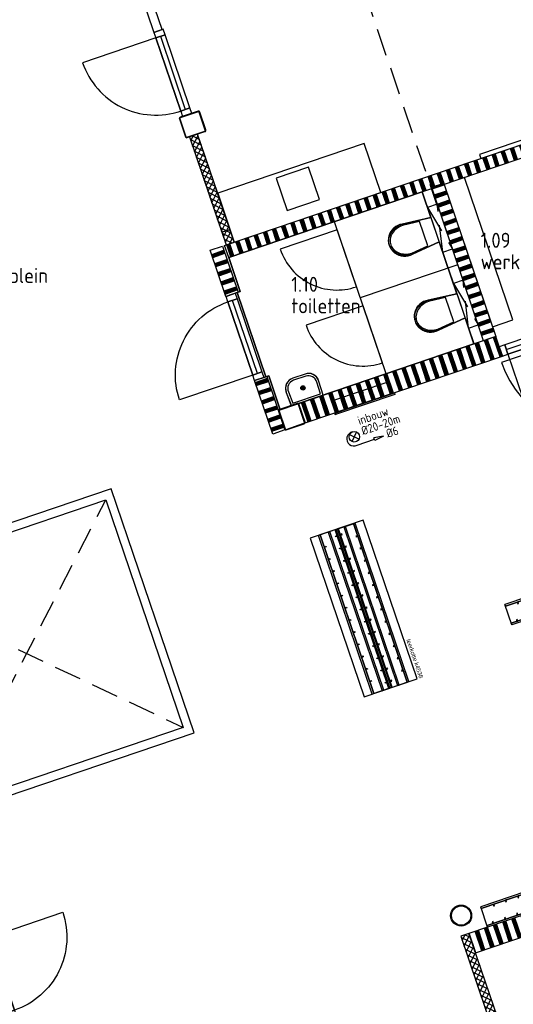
# Model space of a CAD drawing. Header units: millimetres. Extents: x -30977 to 210218, y -180497 to 109503.
# Tile 10 of 31: x 44365 to 50111, y -135113 to -123648. Entities that reach past the tile are written whole.
import ezdxf
from ezdxf.xclip import XClip

# ---------------------------------------------------------------- set-up
doc = ezdxf.new("R2010")
doc.units = ezdxf.units.MM
doc.header["$LTSCALE"] = 100
doc.header["$XCLIPFRAME"] = 2
doc.linetypes.add('082403 X-ref$0$HIDDEN2', pattern=[4.7625, 3.175, -1.5875])
for name, color, linetype in [('082403 X-ref$0$Beveilig-Alg-Az', 253, 'Continuous'), ('082403 X-ref$0$Beveilig-Alg-Txt', 253, 'Continuous'), ('082403 X-ref$0$bib', 253, 'Continuous'), ('082403 X-ref$0$BiKoz-Draai-Az', 253, 'Continuous'), ('082403 X-ref$0$BiKoz-Hout-Az', 253, 'Continuous'), ('082403 X-ref$0$BiKoz-Hout-Drs', 253, 'Continuous'), ('082403 X-ref$0$BiWand-Alg-Arc', 8, 'Continuous'), ('082403 X-ref$0$BiWand-Syst-Drs', 253, 'Continuous'), ('082403 X-ref$0$Construct-Staal-Drs', 253, 'Continuous'), ('082403 X-ref$0$Hulplaag-Alg-Az', 253, 'Continuous'), ('082403 X-ref$0$Inricht-Alg-Az', 253, 'Continuous'), ('082403 X-ref$0$InrSanit-Alg-Az', 253, 'Continuous'), ('082403 X-ref$0$MTXT18-100', 253, 'Continuous'), ('082403 X-ref$0$MTXT25-1', 253, 'Continuous'), ('082403 X-ref$0$MTXT35-1', 253, 'Continuous'), ('082403 X-ref$0$nieuw uitzet', 253, 'Continuous'), ('082403 X-ref$0$Plafond-Hout-Drs', 8, 'Continuous'), ('082403 X-ref$0$Sanitair-Alg-Az', 253, 'Continuous'), ('082403 X-ref$0$Trap-Beton-Az', 253, 'Continuous'), ('082403 X-ref$0$Vloer-Alg-Arc', 253, 'Continuous')]:
    doc.layers.add(name, color=color, linetype=linetype)
doc.styles.add('082403 X-ref$0$BOS', font='isocp.shx')
doc.styles.add('082403 X-ref$0$BOS3', font='isocp.shx')
doc.styles.add('082403 X-ref$0$Standard', font='isocp.shx')
pattern_1 = [(198.75, (-186260.61, 77171.51), (36.16194, -106.52964), []), (198.75, (-186262.62, 77177.43), (36.16194, -106.52964), []), (198.75, (-186264.63, 77183.35), (36.16194, -106.52964), []), (198.75, (-186266.63, 77189.26), (36.16194, -106.52964), []), (198.75, (-186268.64, 77195.18), (36.16194, -106.52964), []), (198.75, (-186270.65, 77201.1), (36.16194, -106.52964), []), (198.75, (-186272.66, 77207.02), (36.16194, -106.52964), [])]

# ---------------------------------------------------------------- blocks, each defined once
blk = doc.blocks.new('082403 X-ref$0$binkozdeur1034')
at = {"layer": '082403 X-ref$0$BiKoz-Draai-Az'}
blk.add_lwpolyline([(967, 0), (67, 0), (67, -900, 0.414214)], format="xyb", close=True, dxfattribs=at)
at = {"layer": '082403 X-ref$0$BiKoz-Hout-Az'}
blk.add_line((67, 57), (967, 57), dxfattribs=at)
blk.add_lwpolyline([(67, 0), (967, 0), (967, 114), (67, 114)], close=True, dxfattribs=at)
at = {"layer": '082403 X-ref$0$BiKoz-Hout-Drs'}
for points in [[(0, 0), (67, 0), (67, 114), (0, 114)], [(967, 0), (1034, 0), (1034, 114), (967, 114)]]:
    blk.add_lwpolyline(points, close=True, dxfattribs=at)
blk = doc.blocks.new('082403 X-ref$0$toilethangend met reservoir')
at = {"layer": '082403 X-ref$0$BiKoz-Hout-Drs'}
blk.add_line((120, -175), (120, 725), dxfattribs=at)
at = {"layer": '082403 X-ref$0$Sanitair-Alg-Az', "linetype": '082403 X-ref$0$HIDDEN2'}
for p, q in [((120, 0), (0, 550)), ((120, 550), (0, 0))]:
    blk.add_line(p, q, dxfattribs=at)
blk.add_lwpolyline([(120, 550), (0, 550), (0, 0), (120, 0)], close=True, dxfattribs=at)
at = {"layer": '082403 X-ref$0$Sanitair-Alg-Az'}
blk.add_lwpolyline([(120, 424), (460, 460, -0.08399), (546, 445, -0.091257), (616, 406, -0.103849), (664, 344, -0.114925), (680, 275, -0.114925), (664, 206, -0.103849), (616, 144, -0.091257), (546, 105, -0.08399), (460, 90), (120, 126)], format="xyb", dxfattribs=at)
blk.add_lwpolyline([(462, 105, 0.081247), (541, 119, 0.091257), (606, 156, 0.103849), (650, 212, 0.114925), (665, 275, 0.114925), (650, 338, 0.103849), (606, 394, 0.091257), (541, 431, 0.081247), (462, 445), (260, 424), (260, 126)], format="xyb", close=True, dxfattribs=at)
blk = doc.blocks.new('082403 X-ref$0$cabinedeur')
at = {"layer": '082403 X-ref$0$BiKoz-Draai-Az'}
blk.add_lwpolyline([(700, 700), (0, 700), (0, 0, 0.416446)], format="xyb", close=True, dxfattribs=at)
blk = doc.blocks.new('082403 X-ref$0$spoelblok1800x600')
at = {"layer": '082403 X-ref$0$Inricht-Alg-Az', "linetype": 'Continuous'}
blk.add_lwpolyline([(1800, 0), (1800, 600), (0, 600), (0, 0)], close=True, dxfattribs=at)
at = {"layer": '082403 X-ref$0$Inricht-Alg-Az', "linetype": 'Continuous', "ltscale": 0.5}
blk.add_lwpolyline([(700, 50), (1100, 50), (1100, 450), (700, 450)], close=True, dxfattribs=at)
blk = doc.blocks.new('082403 X-ref$0$dtboord02')
at = {"layer": '082403 X-ref$0$Inricht-Alg-Az'}
blk.add_lwpolyline([(0, -50), (1800, -50), (1800, 0), (0, 0)], close=True, dxfattribs=at)
at = {"layer": '082403 X-ref$0$MTXT18-100', "style": '082403 X-ref$0$BOS3'}
blk.add_text('bord', height=180, rotation=180, dxfattribs=at).set_placement((475, -212))
blk = doc.blocks.new('082403 X-ref$0$brandslanghaspel 25-30m inbouw')
at = {"layer": '082403 X-ref$0$Beveilig-Alg-Az'}
blk.add_lwpolyline([(-340, 0), (-340, 144), (340, 144), (340, 0)], close=True, dxfattribs=at)
at = {"layer": '082403 X-ref$0$Beveilig-Alg-Az', "linetype": '082403 X-ref$0$HIDDEN2', "ltscale": 0.1}
blk.add_lwpolyline([(19.999512, 144), (19.999512, 111.200195, -1), (-20.000488, 111.200192), (-20, 144)], format="xyb", dxfattribs=at)
at = {"layer": '082403 X-ref$0$Beveilig-Alg-Az', "linetype": 'Continuous', "ltscale": 400}
blk.add_lwpolyline([(-367.5, 0), (367.5, 0), (367.5, -18, -0.414214), (364.5, -21), (-364.5, -21, -0.414214), (-367.5, -18)], format="xyb", close=True, dxfattribs=at)
blk = doc.blocks.new('082403 X-ref$0$kapstok leerkotte 25x')
at = {"layer": '082403 X-ref$0$Inricht-Alg-Az'}
for points in [[(20, 1950), (0, 1950)], [(0, 1950), (250, 1950)], [(230, 0), (230, 1950)], [(230, 1950), (250, 1950)], [(250, 0), (250, 1950)], [(0, 0), (250, 0)]]:
    blk.add_lwpolyline(points, dxfattribs=at)
at = {"layer": '082403 X-ref$0$Inricht-Alg-Az', "color": 9}
for points in [[(20, 1950), (20, 0), (0, 0), (0, 1950)], [(20, 1870), (40, 1870), (40, 1880), (20, 1880)], [(20, 1720), (40, 1720), (40, 1730), (20, 1730)], [(20, 1570), (40, 1570), (40, 1580), (20, 1580)], [(20, 1420), (40, 1420), (40, 1430), (20, 1430)], [(20, 1270), (40, 1270), (40, 1280), (20, 1280)], [(20, 1120), (40, 1120), (40, 1130), (20, 1130)], [(20, 970), (40, 970), (40, 980), (20, 980)], [(20, 820), (40, 820), (40, 830), (20, 830)], [(20, 670), (40, 670), (40, 680), (20, 680)], [(20, 520), (40, 520), (40, 530), (20, 530)], [(20, 370), (40, 370), (40, 380), (20, 380)], [(20, 220), (40, 220), (40, 230), (20, 230)], [(20, 70), (40, 70), (40, 80), (20, 80)]]:
    blk.add_lwpolyline(points, close=True, dxfattribs=at)
blk.add_lwpolyline([(20, 0), (20, 1950)], dxfattribs=at)
at = {"layer": '082403 X-ref$0$Inricht-Alg-Az'}
for points in [[(230, 1950), (230, 0), (250, 0), (250, 1950)], [(210, 1795), (230, 1795), (230, 1805), (210, 1805)], [(210, 1645), (230, 1645), (230, 1655), (210, 1655)], [(210, 1495), (230, 1495), (230, 1505), (210, 1505)], [(210, 1345), (230, 1345), (230, 1355), (210, 1355)], [(210, 1195), (230, 1195), (230, 1205), (210, 1205)], [(210, 1045), (230, 1045), (230, 1055), (210, 1055)], [(210, 895), (230, 895), (230, 905), (210, 905)], [(210, 745), (230, 745), (230, 755), (210, 755)], [(210, 595), (230, 595), (230, 605), (210, 605)], [(210, 445), (230, 445), (230, 455), (210, 455)], [(210, 295), (230, 295), (230, 305), (210, 305)], [(210, 145), (230, 145), (230, 155), (210, 155)]]:
    blk.add_lwpolyline(points, close=True, dxfattribs=at)
at = {"layer": '082403 X-ref$0$Hulplaag-Alg-Az', "insert": (337, 471), "char_height": 50, "width": 1235.48, "attachment_point": 1, "rotation": 270, "style": '082403 X-ref$0$Standard'}
blk.add_mtext('{\\fArial|b0|i0|c0|p34;leerkotte k2519}', dxfattribs=at)
blk = doc.blocks.new('082403 X-ref$0$fontein')
at = {"layer": '082403 X-ref$0$InrSanit-Alg-Az'}
for points in [[(-75, 300, 0.431046), (-200, 168), (-195, 0), (195, 0), (200, 168, 0.431046), (75, 300)], [(-75, 275, 0.43387), (-175, 168), (-170, 25), (170, 25), (175, 168, 0.43387), (75, 275)]]:
    blk.add_lwpolyline(points, format="xyb", close=True, dxfattribs=at)
for points in [[(20, 155), (-20, 155)], [(0, 175), (0, 135)]]:
    blk.add_lwpolyline(points, dxfattribs=at)
for radius in [25, 20]:
    blk.add_circle((0, 155), radius, dxfattribs=at)
blk = doc.blocks.new('082403 X-ref$0$kapstok leerkotte 20x')
at = {"layer": '082403 X-ref$0$Inricht-Alg-Az'}
for points in [[(20, 1650), (0, 1650)], [(0, 1650), (250, 1650)], [(230, 0), (230, 1650)], [(230, 1650), (250, 1650)], [(250, 0), (250, 1650)], [(0, 0), (250, 0)]]:
    blk.add_lwpolyline(points, dxfattribs=at)
at = {"layer": '082403 X-ref$0$Inricht-Alg-Az', "color": 9}
for points in [[(20, 1650), (20, 0), (0, 0), (0, 1650)], [(20, 1570), (40, 1570), (40, 1580), (20, 1580)], [(20, 1420), (40, 1420), (40, 1430), (20, 1430)], [(20, 1270), (40, 1270), (40, 1280), (20, 1280)], [(20, 1120), (40, 1120), (40, 1130), (20, 1130)], [(20, 970), (40, 970), (40, 980), (20, 980)], [(20, 820), (40, 820), (40, 830), (20, 830)], [(20, 670), (40, 670), (40, 680), (20, 680)], [(20, 520), (40, 520), (40, 530), (20, 530)], [(20, 370), (40, 370), (40, 380), (20, 380)], [(20, 220), (40, 220), (40, 230), (20, 230)], [(20, 70), (40, 70), (40, 80), (20, 80)]]:
    blk.add_lwpolyline(points, close=True, dxfattribs=at)
blk.add_lwpolyline([(20, 0), (20, 1650)], dxfattribs=at)
at = {"layer": '082403 X-ref$0$Inricht-Alg-Az'}
for points in [[(230, 1650), (230, 0), (250, 0), (250, 1650)], [(210, 1495), (230, 1495), (230, 1505), (210, 1505)], [(210, 1345), (230, 1345), (230, 1355), (210, 1355)], [(210, 1195), (230, 1195), (230, 1205), (210, 1205)], [(210, 1045), (230, 1045), (230, 1055), (210, 1055)], [(210, 895), (230, 895), (230, 905), (210, 905)], [(210, 745), (230, 745), (230, 755), (210, 755)], [(210, 595), (230, 595), (230, 605), (210, 605)], [(210, 445), (230, 445), (230, 455), (210, 455)], [(210, 295), (230, 295), (230, 305), (210, 305)], [(210, 145), (230, 145), (230, 155), (210, 155)]]:
    blk.add_lwpolyline(points, close=True, dxfattribs=at)
at = {"layer": '082403 X-ref$0$Hulplaag-Alg-Az', "insert": (337, 471), "char_height": 50, "width": 1235.48, "attachment_point": 1, "rotation": 270, "style": '082403 X-ref$0$Standard'}
blk.add_mtext('{\\fArial|b0|i0|c0|p34;leerkotte k2519}', dxfattribs=at)
blk = doc.blocks.new('082403 X-ref$0$brandslanghaspel 20m (inbouw)')
at = {"layer": '082403 X-ref$0$Beveilig-Alg-Az'}
for p, q in [((-86, 119), (86, 291)), ((-86, 291), (86, 119)), ((0, 0), (424, 0)), ((644, 0), (424, 30)), ((424, -30), (424, 30)), ((644, 0), (424, -30))]:
    blk.add_line(p, q, dxfattribs=at)
blk.add_circle((0, 205), 122, dxfattribs=at)
blk.add_arc((-27, 163), 165, 80.6472, 279.3528, dxfattribs=at)
at = {"layer": '082403 X-ref$0$Beveilig-Alg-Txt', "style": '082403 X-ref$0$BOS'}
for s, p in [('inbouw', (200, 424)), ('%%C20-20m', (202, 172)), ('%%C6', (728, -77))]:
    blk.add_text(s, height=200, dxfattribs=at).set_placement(p)
blk = doc.blocks.new('082403 X-ref$0$ruimtenummer met m2_1')
at = {"layer": '082403 X-ref$0$MTXT25-1', "style": '082403 X-ref$0$BOS'}
blk.add_attdef('OPPERVLAKTE', (0, 498), '', height=250, dxfattribs=at)
at = {"layer": '082403 X-ref$0$MTXT35-1', "style": '082403 X-ref$0$BOS'}
for tag, p in [('RUIMTENUMMER', (-8, 1448)), ('RUIMTENAAM', (-8, 948))]:
    blk.add_attdef(tag, p, '', height=350, dxfattribs=at)
blk = doc.blocks.new('*U83')
at = {"layer": '082403 X-ref$0$Construct-Staal-Drs'}
for points in [[(110, 125), (-110, 125, 0.4142136), (-125, 110), (-125, -110, 0.4142136), (-110, -125), (110, -125, 0.4142136), (125, -110), (125, 110, 0.4142136)], [(110, 118.7), (-110, 118.7, 0.4142136), (-118.7, 110), (-118.7, -110, 0.4142136), (-110, -118.7), (110, -118.7, 0.4142136), (118.7, -110), (118.7, 110, 0.4142136)]]:
    blk.add_lwpolyline(points, format="xyb", close=True, dxfattribs=at)
blk = doc.blocks.new('*U96')
at = {"layer": '082403 X-ref$0$Construct-Staal-Drs'}
for radius in [122, 112]:
    blk.add_circle((0, 0), radius, dxfattribs=at)
blk = doc.blocks.new('082403 X-ref')
at = {"layer": '082403 X-ref$0$BiWand-Alg-Arc'}
h = blk.add_hatch(dxfattribs=at)
h.set_pattern_fill('SWAND', color=8, style=0)
h.set_pattern_definition([(108.75, (-181477.33, 63158.19), (-106.52964, -36.16194), []), (108.75, (-181471.41, 63160.2), (-106.52964, -36.16194), []), (108.75, (-181465.49, 63162.21), (-106.52964, -36.16194), []), (108.75, (-181459.57, 63164.22), (-106.52964, -36.16194), []), (108.75, (-181453.65, 63166.23), (-106.52964, -36.16194), []), (108.75, (-181447.74, 63168.24), (-106.52964, -36.16194), []), (108.75, (-181441.82, 63170.25), (-106.52964, -36.16194), [])])
h.paths.add_polyline_path([(4813, 149627), (4765, 149769), (-2857, 147181), (-2809, 147039)])
h = blk.add_hatch(dxfattribs=at)
h.set_pattern_fill('_USER', color=8, scale=50, angle=62.75, style=0, double=1, pattern_type=0)
h.set_pattern_definition([(62.75, (22.02, -3.085), (-44.450857, 22.893696), []), (152.75, (22.02, -3.085), (-22.893696, -44.450857), [])])
h.paths.add_polyline_path([(-3171, 148478), (-3266, 148446), (-2839, 147188), (-2744, 147220)])
h = blk.add_hatch(dxfattribs=at)
h.set_pattern_fill('SWAND', color=8, angle=90, style=0)
h.set_pattern_definition([(198.75, (-6.43, 18.94), (36.16194, -106.52964), []), (198.75, (-8.44, 24.86), (36.16194, -106.52964), []), (198.75, (-10.45, 30.78), (36.16194, -106.52964), []), (198.75, (-12.46, 36.69), (36.16194, -106.52964), []), (198.75, (-14.46, 42.61), (36.16194, -106.52964), []), (198.75, (-16.47, 48.53), (36.16194, -106.52964), []), (198.75, (-18.48, 54.45), (36.16194, -106.52964), [])])
h.paths.add_polyline_path([(-306, 147910), (-449, 147862), (153, 146090), (295, 146139)])
h = blk.add_hatch(dxfattribs=at)
h.set_pattern_fill('SWAND', color=8, angle=90, style=0)
h.set_pattern_definition(pattern_1)
h.paths.add_polyline_path([(-2833, 147031), (-2881, 147173), (-3023, 147125), (-2841, 146587), (-2699, 146636), (-2833, 147031)])
h = blk.add_hatch(dxfattribs=at)
h.set_pattern_fill('SWAND', color=8, style=0)
h.set_pattern_definition([(108.75, (-6e-11, 6e-14), (-106.52964, -36.16194), []), (108.75, (5.92, 2.01), (-106.52964, -36.16194), []), (108.75, (11.84, 4.02), (-106.52964, -36.16194), []), (108.75, (17.75, 6.03), (-106.52964, -36.16194), []), (108.75, (23.67, 8.04), (-106.52964, -36.16194), []), (108.75, (29.59, 10.04), (-106.52964, -36.16194), []), (108.75, (35.51, 12.05), (-106.52964, -36.16194), [])])
h.paths.add_polyline_path([(-1995, 145341), (-1918, 145114), (378, 145893), (301, 146120), (159, 146071), (159, 146071)])
h = blk.add_hatch(dxfattribs=at)
h.set_pattern_fill('SWAND', color=8, angle=90, style=0)
h.set_pattern_definition(pattern_1)
h.paths.add_polyline_path([(-2366, 145656), (-2400, 145645), (-2508, 145608), (-2297, 144985), (-2155, 145033), (-2232, 145261)])
h = blk.add_hatch(dxfattribs=at)
h.set_pattern_fill('SWAND', color=8, angle=18.5, style=0)
h.set_pattern_definition([(108.5, (-6e-11, 6e-14), (-106.68641, -35.69677), []), (108.5, (5.93, 1.98), (-106.68641, -35.69677), []), (108.5, (11.85, 3.97), (-106.68641, -35.69677), []), (108.5, (17.78, 5.95), (-106.68641, -35.69677), []), (108.5, (23.71, 7.93), (-106.68641, -35.69677), []), (108.5, (29.64, 9.92), (-106.68641, -35.69677), []), (108.5, (35.56, 11.9), (-106.68641, -35.69677), [])])
h.paths.add_polyline_path([(7575, 141493), (7497, 141720), (-12, 139171), (65, 138944)])
h = blk.add_hatch(dxfattribs=at)
h.set_pattern_fill('_USER', color=8, scale=50, angle=45, style=0, double=1, pattern_type=0)
h.set_pattern_definition([(153.75, (-7824.95, 145700.11), (-22.11443, -44.84364), []), (243.75, (-7824.95, 145700.11), (44.84364, -22.11443), [])])
h.paths.add_polyline_path([(279, 138003), (374, 138035), (-12, 139171), (-106, 139139)])
h.paths.add_polyline_path([(665, 136866), (760, 136898), (374, 138035), (279, 138003)])
at = {"layer": '082403 X-ref$0$BiKoz-Draai-Az', "color": 8}
blk.add_lwpolyline([(1835, 145051), (1449, 146186), (367, 145819, 0.400363)], format="xyb", close=True, dxfattribs=at)
at = {"layer": '082403 X-ref$0$BiKoz-Hout-Drs', "color": 8, "linetype": '082403 X-ref$0$HIDDEN2'}
for p, q in [((-6085, 140637), (-4239, 144220)), ((-6985, 143288), (-3339, 141569))]:
    blk.add_line(p, q, dxfattribs=at)
at = {"layer": '082403 X-ref$0$BiKoz-Hout-Drs', "color": 8}
for points in [[(-3679, 149662), (-3584, 149694), (-3962, 150807), (-4056, 150775)], [(-6053, 140542), (-3212, 141506), (-4176, 144347), (-7017, 143383)]]:
    blk.add_lwpolyline(points, close=True, dxfattribs=at)
blk.add_lwpolyline([(-6985, 143288), (-4239, 144220), (-3339, 141569), (-6085, 140637)], dxfattribs=at)
at = {"layer": '082403 X-ref$0$BiWand-Alg-Arc', "color": 8}
blk.add_lwpolyline([(-2709, 146632), (-2675, 146644), (-2809, 147039), (-556, 147804), (-454, 147505), (-788, 147430, 1.206078), (-669, 147079), (-358, 147223), (-153, 146619), (-487, 146544, 1.190066), (-368, 146193), (-58, 146337), (46, 146034), (-1710, 145438), (-1763, 145610, 0.431179), (-1920, 145683), (-2063, 145635, 0.421071), (-2142, 145481), (-2080, 145312), (-2208, 145269), (-2343, 145664), (-2377, 145653), (-2709, 146632)], format="xyb", close=True, dxfattribs=at)
at = {"layer": '082403 X-ref$0$BiWand-Syst-Drs', "color": 8}
for points in [[(-2809, 147039), (-2857, 147181), (4765, 149769), (4813, 149627)], [(-2839, 147188), (-2744, 147220), (-3171, 148478), (-3266, 148446)], [(-3266, 148446), (-2888, 147334), (-2793, 147366), (-3171, 148478)], [(-442, 147843), (-300, 147891), (301, 146120), (159, 146072)], [(-2888, 147334), (-2839, 147188), (-2744, 147220), (-2793, 147366)], [(-2699, 146636), (-2841, 146587), (-3023, 147125), (-2881, 147173)], [(-1918, 145114), (378, 145893), (301, 146120), (-1995, 145341)], [(-2155, 145033), (-2297, 144985), (-2508, 145608), (-2366, 145656)], [(65, 138944), (7575, 141493), (7497, 141720), (-12, 139171)]]:
    blk.add_lwpolyline(points, close=True, dxfattribs=at)
at = {"layer": '082403 X-ref$0$Inricht-Alg-Az', "color": 8}
for points in [[(262, 146234), (499, 146314), (-63, 147972), (-300, 147891)], [(-1232, 141925), (-616, 142134), (-1243, 143981), (-1859, 143772)], [(-1470, 143903), (-844, 142057), (-825, 142063), (-1451, 143910)], [(-1357, 143942), (-730, 142095), (-711, 142102), (-1338, 143948)], [(-1745, 143810), (-1118, 141964), (-1137, 141957), (-1764, 143804)], [(-1650, 143842), (-1023, 141996), (-1004, 142002), (-1631, 143849)], [(-1570, 143870), (-943, 142023), (-905, 142036), (-1532, 143882)], [(-1544, 143794), (-1563, 143787), (-1566, 143797), (-1547, 143803)], [(-1560, 143873), (-933, 142026), (-915, 142033), (-1541, 143879)], [(-1506, 143807), (-1487, 143813), (-1490, 143823), (-1509, 143816)], [(-1326, 143789), (-1307, 143795), (-1310, 143805), (-1329, 143798)], [(-1676, 143670), (-1695, 143663), (-1698, 143673), (-1679, 143679)], [(-1496, 143652), (-1515, 143645), (-1518, 143655), (-1499, 143661)], [(-1458, 143665), (-1439, 143671), (-1442, 143681), (-1461, 143674)], [(-1278, 143647), (-1259, 143653), (-1262, 143663), (-1281, 143656)], [(-1628, 143528), (-1647, 143521), (-1650, 143531), (-1631, 143537)], [(-1448, 143510), (-1467, 143503), (-1470, 143513), (-1451, 143519)], [(-1410, 143523), (-1391, 143529), (-1394, 143539), (-1413, 143532)], [(-1229, 143505), (-1210, 143511), (-1214, 143521), (-1233, 143514)], [(-1580, 143386), (-1599, 143379), (-1602, 143389), (-1583, 143395)], [(-1399, 143368), (-1418, 143361), (-1422, 143371), (-1403, 143377)], [(-1361, 143381), (-1343, 143387), (-1346, 143397), (-1365, 143390)], [(-1181, 143363), (-1162, 143369), (-1165, 143379), (-1184, 143372)], [(-1532, 143244), (-1550, 143237), (-1554, 143247), (-1535, 143253)], [(-1351, 143226), (-1370, 143219), (-1373, 143229), (-1354, 143235)], [(-1313, 143239), (-1294, 143245), (-1298, 143254), (-1316, 143248)], [(-1133, 143221), (-1114, 143227), (-1117, 143236), (-1136, 143230)], [(-1483, 143102), (-1502, 143095), (-1505, 143105), (-1487, 143111)], [(-1303, 143084), (-1322, 143077), (-1325, 143087), (-1306, 143093)], [(-1265, 143097), (-1246, 143103), (-1249, 143112), (-1268, 143106)], [(-1085, 143079), (-1066, 143085), (-1069, 143094), (-1088, 143088)], [(-1435, 142960), (-1454, 142953), (-1457, 142963), (-1438, 142969)], [(-1217, 142954), (-1198, 142961), (-1201, 142970), (-1220, 142964)], [(-1255, 142942), (-1274, 142935), (-1277, 142945), (-1258, 142951)], [(-1036, 142937), (-1018, 142943), (-1021, 142952), (-1040, 142946)], [(-1387, 142818), (-1406, 142811), (-1409, 142821), (-1390, 142827)], [(-1207, 142800), (-1225, 142793), (-1229, 142803), (-1210, 142809)], [(-1169, 142812), (-1150, 142819), (-1153, 142828), (-1172, 142822)], [(-988, 142794), (-969, 142801), (-973, 142810), (-991, 142804)], [(-1339, 142676), (-1358, 142669), (-1361, 142679), (-1342, 142685)], [(-1158, 142658), (-1177, 142651), (-1180, 142661), (-1162, 142667)], [(-1120, 142670), (-1101, 142677), (-1105, 142686), (-1124, 142680)], [(-940, 142652), (-921, 142659), (-924, 142668), (-943, 142662)], [(-1290, 142534), (-1309, 142527), (-1313, 142537), (-1294, 142543)], [(-1110, 142516), (-1129, 142509), (-1132, 142519), (-1113, 142525)], [(-1072, 142528), (-1053, 142535), (-1056, 142544), (-1075, 142538)], [(-892, 142510), (-873, 142517), (-876, 142526), (-895, 142520)], [(-1242, 142391), (-1261, 142385), (-1264, 142395), (-1245, 142401)], [(-1024, 142386), (-1005, 142393), (-1008, 142402), (-1027, 142396)], [(-1062, 142373), (-1081, 142367), (-1084, 142377), (-1065, 142383)], [(-844, 142368), (-825, 142375), (-828, 142384), (-847, 142378)], [(-1194, 142249), (-1213, 142243), (-1216, 142252), (-1197, 142259)], [(-1014, 142231), (-1033, 142225), (-1036, 142234), (-1017, 142241)], [(-976, 142244), (-957, 142251), (-960, 142260), (-979, 142254)], [(-795, 142226), (-776, 142233), (-780, 142242), (-799, 142236)], [(-1146, 142107), (-1165, 142101), (-1168, 142110), (-1149, 142117)], [(-965, 142089), (-984, 142083), (-988, 142092), (-969, 142099)], [(-928, 142102), (-909, 142109), (-912, 142118), (-931, 142112)]]:
    blk.add_lwpolyline(points, close=True, dxfattribs=at)
for points in [[(-1551, 143876), (-1338, 143948)], [(-1357, 143942), (-1338, 143948)], [(-730, 142095), (-1357, 143942)], [(-711, 142102), (-1338, 143948)], [(-1551, 143876), (-1764, 143804)], [(-1745, 143810), (-1764, 143804)], [(-1137, 141957), (-1764, 143804)], [(-1118, 141964), (-1745, 143810)], [(-1570, 143870), (-1551, 143876)], [(-943, 142023), (-1570, 143870)], [(-1532, 143882), (-1551, 143876)], [(-905, 142036), (-1532, 143882)], [(-924, 142030), (-711, 142102)], [(-924, 142030), (-1137, 141957)]]:
    blk.add_lwpolyline(points, dxfattribs=at)
at = {"layer": '082403 X-ref$0$nieuw uitzet', "color": 8}
blk.add_lwpolyline([(279, 138003), (374, 138035), (-12, 139171), (-106, 139139)], close=True, dxfattribs=at)
at = {"layer": '082403 X-ref$0$Plafond-Hout-Drs', "color": 8, "linetype": '082403 X-ref$0$HIDDEN2'}
blk.add_line((-362, 147590), (-2424, 153665), dxfattribs=at)
at = {"layer": '082403 X-ref$0$Trap-Beton-Az', "color": 8}
for p, q in [((-977, 145686), (-1578, 147457)), ((-141, 146957), (-1278, 146571))]:
    blk.add_line(p, q, dxfattribs=at)
at = {"layer": '082403 X-ref$0$Vloer-Alg-Arc', "color": 8}
blk.add_lwpolyline([(-2208, 145269), (45, 146034), (-58, 146337), (-368, 146193, -1.189189), (-487, 146544), (-153, 146619), (-358, 147223), (-669, 147079, -1.189189), (-788, 147430), (-454, 147505), (-556, 147804), (-2809, 147039), (-2675, 146644), (-2709, 146632), (-2377, 145653), (-2343, 145664)], format="xyb", close=True, dxfattribs=at)
at = {"layer": '082403 X-ref$0$bib', "color": 8}
for name, p, rotation in [('082403 X-ref$0$binkozdeur1034', (-3679, 149662), 288.7479285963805), ('082403 X-ref$0$dtboord02', (1830, 148773), 198.7500000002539), ('*U83', (-3230, 148590), 18.75000000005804), ('082403 X-ref$0$spoelblok1800x600', (-1232, 148367), 198.7499999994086), ('082403 X-ref$0$toilethangend met reservoir', (-381, 147663), 198.7499999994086), ('082403 X-ref$0$cabinedeur', (-2209, 147138), 288.7499999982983), ('082403 X-ref$0$toilethangend met reservoir', (-80, 146777), 198.7499999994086), ('082403 X-ref$0$cabinedeur', (-1908, 146252), 288.7499999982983), ('082403 X-ref$0$binkozdeur1034', (378, 145893), 18.7499999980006), ('082403 X-ref$0$fontein', (-1895, 145375), 18.75063836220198), ('082403 X-ref$0$brandslanghaspel 25-30m inbouw', (-1227, 145348), 18.74999997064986), ('*U83', (-2075, 145187), 18.75000000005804), ('082403 X-ref$0$kapstok leerkotte 25x', (2334, 143389), 108.7499999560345), ('082403 X-ref$0$kapstok leerkotte 20x', (1768, 139775), 108.7499999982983), ('*U96', (-103, 139378), 18.75000000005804)]:
    blk.add_blockref(name, p, dxfattribs=dict(at, rotation=rotation))
ref = blk.add_blockref('082403 X-ref$0$ruimtenummer met m2_1', (128, 146429), dxfattribs=dict(at, xscale=0.5, yscale=0.5, zscale=0.5))
ref.add_attrib('RUIMTENUMMER', '1.09', (124, 147154), dxfattribs={"layer": '082403 X-ref$0$MTXT35-1', "height": 175, "style": '082403 X-ref$0$BOS'})
ref.add_attrib('RUIMTENAAM', 'werkkast', (124, 146904), dxfattribs={"layer": '082403 X-ref$0$MTXT35-1', "height": 175, "style": '082403 X-ref$0$BOS'})
ref = blk.add_blockref('082403 X-ref$0$ruimtenummer met m2_1', (-6264, 146270), dxfattribs=dict(at, xscale=0.5, yscale=0.5, zscale=0.5))
ref.add_attrib('RUIMTENUMMER', '1.12', (-6268, 146994), dxfattribs={"layer": '082403 X-ref$0$MTXT35-1', "height": 175, "style": '082403 X-ref$0$BOS'})
ref.add_attrib('RUIMTENAAM', 'onderwijsplein', (-6268, 146744), dxfattribs={"layer": '082403 X-ref$0$MTXT35-1', "height": 175, "style": '082403 X-ref$0$BOS'})
ref = blk.add_blockref('082403 X-ref$0$ruimtenummer met m2_1', (-2076, 145916), dxfattribs=dict(at, xscale=0.5, yscale=0.5, zscale=0.5))
ref.add_attrib('RUIMTENUMMER', '1.10', (-2080, 146641), dxfattribs={"layer": '082403 X-ref$0$MTXT35-1', "height": 175, "style": '082403 X-ref$0$BOS'})
ref.add_attrib('RUIMTENAAM', 'toiletten', (-2080, 146391), dxfattribs={"layer": '082403 X-ref$0$MTXT35-1', "height": 175, "style": '082403 X-ref$0$BOS'})
at = {"layer": '082403 X-ref$0$bib', "color": 8, "xscale": -1}
for p, rotation in [((-2508, 145608), 288.7499999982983), ((-5615, 139191), 108.749999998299)]:
    blk.add_blockref('082403 X-ref$0$binkozdeur1034', p, dxfattribs=dict(at, rotation=rotation))
at = {"layer": '082403 X-ref$0$bib', "color": 8, "xscale": 0.5000000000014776, "yscale": 0.5000000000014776, "zscale": 0.5000000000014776, "rotation": 19.06650000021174}
blk.add_blockref('082403 X-ref$0$brandslanghaspel 20m (inbouw)', (-1313, 144856), dxfattribs=at)
at = {"layer": '082403 X-ref$0$Hulplaag-Alg-Az', "insert": (-695, 142604), "char_height": 50, "width": 1235.48, "attachment_point": 1, "rotation": 288.75, "style": '082403 X-ref$0$Standard'}
blk.add_mtext('{\\fArial|b0|i0|c0|p34;leerkotte k4538}', dxfattribs=at)

msp = doc.modelspace()

# ---------------------------------------------------------------- block references
ref = msp.add_blockref('082403 X-ref', (49607, -273458))
XClip(ref).set_block_clipping_path([(-29388.3395662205, 92961.1290501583), (160611.6604337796, 182961.1290501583)])

doc.saveas('drawing.dxf')
